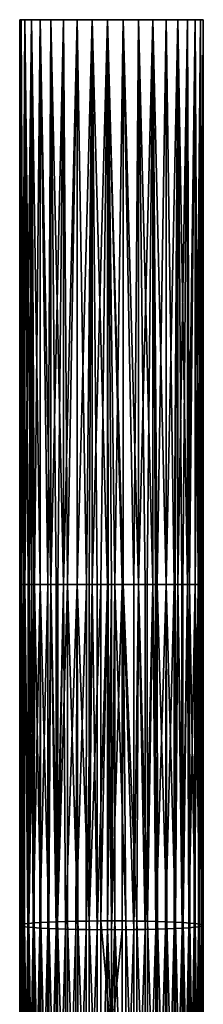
# Model space of a CAD drawing. Header units: inches. Extents: x 1 to 213, y 1 to 674.
# Tile 256 of 256: x 104 to 110, y 639 to 674. Entities that reach past the tile are written whole.
import ezdxf

# ---------------------------------------------------------------- set-up
doc = ezdxf.new("R2010")
doc.units = ezdxf.units.IN
doc.header["$MEASUREMENT"] = 0
doc.layers.get('0').update_dxf_attribs({"true_color": 0x5890e1})

msp = doc.modelspace()

# ---------------------------------------------------------------- meshes
at = {"color": 114, "true_color": 0x1bb158}
mesh = msp.add_polyface(dxfattribs=at)
corners = [(103.735, 673.97, 61.985), (103.735, 653.97, 61.985), (103.781, 673.97, 62.534), (103.759, 653.97, 62.273), (103.781, 653.97, 62.534), (103.813, 653.97, 62.655), (103.92, 673.97, 63.067), (103.92, 653.97, 63.067), (104.147, 673.97, 63.57), (104.068, 653.97, 63.393), (104.147, 653.97, 63.57), (104.261, 653.97, 63.738), (104.456, 673.97, 64.026), (105.281, 673.97, 64.752), (105.281, 653.97, 64.752), (105.426, 653.97, 64.825), (105.773, 673.97, 65), (105.773, 653.97, 65), (106.3, 673.97, 65.162), (106.3, 653.97, 65.162), (106.847, 673.97, 65.232), (107.106, 653.97, 65.227), (107.397, 673.97, 65.208), (107.936, 653.97, 65.092), (108.448, 673.97, 64.887), (107.936, 673.97, 65.092), (108.448, 653.97, 64.887), (108.604, 653.97, 64.79), (108.917, 673.97, 64.598), (108.917, 653.97, 64.598), (109.331, 673.97, 64.233), (109.331, 653.97, 64.233), (109.677, 673.97, 63.805), (109.51, 653.97, 64.012), (109.677, 653.97, 63.805), (109.748, 653.97, 63.678), (109.946, 673.97, 63.323), (109.946, 653.97, 63.323), (110.13, 673.97, 62.804), (110.13, 653.97, 62.804), (110.223, 673.97, 62.26), (110.181, 653.97, 62.508), (110.223, 653.97, 62.26), (110.223, 653.97, 62.097), (110.223, 673.97, 61.709), (110.223, 653.97, 61.709), (110.13, 673.97, 61.166), (110.155, 653.97, 61.314), (110.13, 653.97, 61.166), (110.05, 653.97, 60.939), (109.331, 673.97, 59.736), (109.331, 653.97, 59.736), (109.198, 653.97, 59.618), (108.917, 673.97, 59.372), (108.917, 653.97, 59.372), (108.448, 673.97, 59.083), (108.448, 653.97, 59.083), (107.936, 673.97, 58.877), (107.776, 653.97, 58.842), (107.397, 673.97, 58.761), (107.397, 653.97, 58.761), (106.847, 673.97, 58.738), (106.847, 653.97, 58.738), (106.3, 673.97, 58.808), (106.476, 653.97, 58.785), (106.3, 653.97, 58.808), (106.094, 653.97, 58.871), (105.281, 653.97, 59.217), (104.837, 673.97, 59.545), (105.281, 673.97, 59.217), (104.837, 653.97, 59.545), (104.733, 653.97, 59.654), (104.456, 673.97, 59.943), (104.456, 653.97, 59.943), (104.147, 673.97, 60.4), (104.147, 653.97, 60.4), (103.92, 673.97, 60.902), (103.882, 653.97, 61.05), (103.781, 673.97, 61.435), (103.781, 653.97, 61.435), (103.744, 653.97, 61.873)]
mesh.append_faces([[corners[k] for k in face] for face in [(0, 1, 2, 0), (2, 1, 3, 2), (2, 4, 5, 2), (2, 5, 6, 2), (6, 7, 8, 6), (8, 7, 9, 8), (8, 10, 11, 8), (8, 11, 12, 8), (13, 14, 15, 13), (16, 17, 18, 16), (18, 19, 20, 18), (20, 21, 22, 20), (23, 24, 25, 23), (24, 26, 27, 24), (28, 29, 30, 28), (30, 31, 32, 30), (32, 31, 33, 32), (32, 34, 35, 32), (36, 37, 38, 36), (38, 39, 40, 38), (40, 39, 41, 40), (40, 42, 43, 40), (44, 45, 46, 44), (46, 45, 47, 46), (46, 48, 49, 46), (50, 51, 52, 50), (53, 54, 55, 53), (55, 56, 57, 55), (57, 58, 59, 57), (59, 60, 61, 59), (61, 62, 63, 61), (63, 62, 64, 63), (63, 65, 66, 63), (67, 68, 69, 67), (68, 70, 71, 68), (72, 73, 74, 72), (74, 75, 76, 74), (76, 77, 78, 76), (78, 77, 79, 78), (78, 79, 0, 78), (0, 79, 80, 0), (0, 80, 1, 0)]], dxfattribs={"vtx3": -1, "color": 114})
mesh = msp.add_polyface(dxfattribs=at)
corners = [(105.281, 673.97, 64.752), (105.773, 673.97, 65), (107.936, 673.97, 58.877), (106.3, 673.97, 65.162), (109.331, 673.97, 59.736), (108.917, 673.97, 59.372), (108.917, 673.97, 64.598), (106.847, 673.97, 58.738), (106.3, 673.97, 58.808), (104.837, 673.97, 64.424), (105.773, 673.97, 58.969), (105.281, 673.97, 59.217), (106.847, 673.97, 65.232), (107.397, 673.97, 65.208), (107.936, 673.97, 65.092), (108.448, 673.97, 64.887), (108.448, 673.97, 59.083), (107.397, 673.97, 58.761), (104.837, 673.97, 59.545), (104.456, 673.97, 59.943), (104.147, 673.97, 60.4), (109.677, 673.97, 60.165), (109.331, 673.97, 64.233), (109.677, 673.97, 63.805), (103.92, 673.97, 60.902), (103.781, 673.97, 61.435), (103.735, 673.97, 61.985), (103.781, 673.97, 62.534), (103.92, 673.97, 63.067), (104.147, 673.97, 63.57), (104.456, 673.97, 64.026), (109.946, 673.97, 63.323), (110.13, 673.97, 62.804), (110.223, 673.97, 62.26), (110.223, 673.97, 61.709), (110.13, 673.97, 61.166), (109.946, 673.97, 60.646), (105.426, 653.97, 64.825), (108.604, 653.97, 64.79), (109.748, 653.97, 63.678), (110.223, 653.97, 62.097), (110.05, 653.97, 60.939), (109.198, 653.97, 59.618), (106.094, 653.97, 58.871), (104.733, 653.97, 59.654)]
mesh.append_faces([[corners[k] for k in face] for face in [(0, 1, 2, 0), (2, 1, 3, 2), (4, 5, 6, 4), (7, 8, 9, 7), (9, 8, 10, 9), (9, 10, 11, 9), (3, 12, 2, 3), (2, 12, 13, 2), (2, 13, 14, 2), (14, 15, 2, 14), (2, 15, 6, 2), (2, 6, 16, 2), (16, 6, 5, 16), (0, 2, 9, 0), (9, 2, 17, 9), (9, 17, 7, 9), (11, 18, 9, 11), (9, 18, 19, 9), (9, 19, 20, 9), (4, 6, 21, 4), (21, 6, 22, 21), (21, 22, 23, 21), (20, 24, 25, 20), (25, 26, 20, 25), (20, 26, 27, 20), (20, 27, 28, 20), (28, 29, 20, 28), (20, 29, 30, 20), (20, 30, 9, 20), (23, 31, 21, 23), (21, 31, 32, 21), (21, 32, 33, 21), (33, 34, 21, 33), (21, 34, 35, 21), (21, 35, 36, 21), (0, 37, 1, 0), (15, 38, 6, 15), (23, 39, 31, 23), (33, 40, 34, 33), (35, 41, 36, 35), (4, 42, 5, 4), (8, 43, 10, 8), (18, 44, 19, 18)]], dxfattribs={"vtx3": -1, "color": 114})
mesh = msp.add_polyface(dxfattribs=at)
corners = [(106.847, 653.97, 65.232), (106.605, 653.97, 65.201), (106.604, 642.055, 65.506), (105.773, 653.97, 58.969), (105.36, 641.764, 59.471), (105.281, 653.97, 59.217), (105.024, 641.775, 59.693), (105.031, 653.97, 59.402), (104.837, 653.97, 59.545), (104.726, 641.787, 59.948), (104.733, 653.97, 59.654), (104.451, 641.802, 60.25), (104.456, 653.97, 59.943), (104.213, 641.818, 60.587), (104.22, 653.97, 60.291), (104.147, 653.97, 60.4), (104.019, 641.835, 60.954), (104.03, 653.97, 60.659), (103.92, 653.97, 60.902), (103.873, 641.854, 61.346), (103.882, 653.97, 61.05), (103.777, 641.874, 61.758), (103.781, 653.97, 61.435), (103.737, 641.894, 62.17), (103.744, 653.97, 61.873), (103.813, 653.97, 62.655), (103.781, 653.97, 62.534), (103.748, 641.913, 62.571), (103.909, 641.95, 63.33), (103.92, 653.97, 63.067), (104.058, 641.968, 63.694), (104.068, 653.97, 63.393), (105.426, 653.97, 64.825), (105.281, 653.97, 64.752), (105.076, 642.026, 64.91), (105.795, 642.045, 65.304), (105.773, 653.97, 65), (106.192, 642.051, 65.431), (106.194, 653.97, 65.129), (106.985, 642.059, 65.626), (106.985, 653.97, 65.235), (103.759, 653.97, 62.273), (103.781, 673.97, 62.534), (104.147, 653.97, 63.57), (104.147, 673.97, 63.57), (105.083, 653.97, 64.606), (105.281, 673.97, 64.752), (104.837, 653.97, 64.424), (106.3, 673.97, 65.162), (106.847, 673.97, 65.232), (108.248, 653.97, 64.967), (108.448, 673.97, 64.887), (107.936, 653.97, 65.092), (108.448, 653.97, 64.887), (108.917, 653.97, 64.598), (109.238, 653.97, 64.315), (109.331, 673.97, 64.233), (109.51, 653.97, 64.012), (109.677, 653.97, 63.805), (109.677, 673.97, 63.805), (109.946, 653.97, 63.323), (110.089, 653.97, 62.919), (110.13, 673.97, 62.804), (110.181, 653.97, 62.508), (110.223, 653.97, 62.26), (110.223, 673.97, 62.26), (110.155, 653.97, 61.314), (110.13, 653.97, 61.166), (110.13, 673.97, 61.166), (108.917, 653.97, 59.372), (108.544, 653.97, 59.142), (108.448, 673.97, 59.083), (108.17, 653.97, 58.971), (107.936, 653.97, 58.877), (107.936, 673.97, 58.877), (106.985, 653.97, 58.735), (106.863, 653.97, 58.737), (106.847, 673.97, 58.738), (104.147, 673.97, 60.4), (103.92, 673.97, 60.902), (107.106, 653.97, 65.227), (109.198, 653.97, 59.618), (108.893, 641.773, 59.655), (108.548, 641.762, 59.436), (108.448, 653.97, 59.083)]
mesh.append_faces([[corners[k] for k in face] for face in [(0, 1, 2, 0), (3, 4, 5, 3), (5, 6, 7, 5), (7, 6, 8, 7), (8, 9, 10, 8), (10, 11, 12, 10), (12, 13, 14, 12), (14, 13, 15, 14), (15, 16, 17, 15), (17, 16, 18, 17), (18, 19, 20, 18), (20, 21, 22, 20), (22, 23, 24, 22), (25, 26, 27, 25), (25, 28, 29, 25), (29, 30, 31, 29), (32, 33, 34, 32), (32, 35, 36, 32), (36, 37, 38, 36), (0, 39, 40, 0), (41, 26, 42, 41), (31, 43, 44, 31), (45, 46, 47, 45), (45, 33, 46, 45), (36, 38, 48, 36), (0, 40, 49, 0), (50, 51, 52, 50), (50, 53, 51, 50), (54, 55, 56, 54), (57, 58, 59, 57), (60, 61, 62, 60), (63, 64, 65, 63), (66, 67, 68, 66), (69, 70, 71, 69), (72, 73, 74, 72), (75, 76, 77, 75), (12, 14, 78, 12), (17, 18, 79, 17), (80, 40, 39, 80), (81, 82, 69, 81), (69, 83, 70, 69), (70, 83, 84, 70)]], dxfattribs={"vtx3": -1, "color": 114})
mesh = msp.add_polyface(dxfattribs=at)
corners = [(103.92, 673.97, 63.067), (103.813, 653.97, 62.655), (103.92, 653.97, 63.067), (104.456, 673.97, 64.026), (104.261, 653.97, 63.738), (104.456, 653.97, 64.026), (104.837, 653.97, 64.424), (105.281, 673.97, 64.752), (104.837, 673.97, 64.424), (105.773, 673.97, 65), (105.426, 653.97, 64.825), (105.773, 653.97, 65), (106.3, 673.97, 65.162), (106.194, 653.97, 65.129), (106.3, 653.97, 65.162), (106.847, 673.97, 65.232), (106.605, 653.97, 65.201), (106.847, 653.97, 65.232), (106.985, 653.97, 65.235), (107.106, 653.97, 65.227), (107.397, 673.97, 65.208), (107.397, 653.97, 65.208), (107.936, 653.97, 65.092), (107.936, 673.97, 65.092), (108.917, 673.97, 64.598), (108.604, 653.97, 64.79), (108.917, 653.97, 64.598), (109.331, 673.97, 64.233), (109.238, 653.97, 64.315), (109.331, 653.97, 64.233), (109.946, 673.97, 63.323), (109.748, 653.97, 63.678), (109.946, 653.97, 63.323), (110.13, 673.97, 62.804), (110.089, 653.97, 62.919), (110.13, 653.97, 62.804), (110.223, 673.97, 61.709), (110.223, 653.97, 62.097), (110.223, 653.97, 61.709), (109.946, 673.97, 60.646), (110.05, 653.97, 60.939), (109.946, 653.97, 60.646), (109.677, 653.97, 60.165), (109.472, 653.97, 59.911), (109.331, 673.97, 59.736), (109.677, 673.97, 60.165), (109.331, 653.97, 59.736), (108.917, 673.97, 59.372), (109.198, 653.97, 59.618), (108.917, 653.97, 59.372), (108.448, 673.97, 59.083), (108.544, 653.97, 59.142), (108.448, 653.97, 59.083), (107.936, 673.97, 58.877), (108.17, 653.97, 58.971), (107.936, 653.97, 58.877), (107.776, 653.97, 58.842), (107.397, 673.97, 58.761), (107.397, 653.97, 58.761), (106.847, 673.97, 58.738), (107.366, 653.97, 58.759), (106.985, 653.97, 58.735), (106.863, 653.97, 58.737), (106.847, 653.97, 58.738), (106.476, 653.97, 58.785), (106.3, 653.97, 58.808), (106.3, 673.97, 58.808), (105.773, 673.97, 58.969), (106.094, 653.97, 58.871), (105.773, 653.97, 58.969), (105.281, 653.97, 59.217), (105.031, 653.97, 59.402), (104.837, 673.97, 59.545), (105.281, 673.97, 59.217), (104.837, 653.97, 59.545), (104.456, 673.97, 59.943), (104.733, 653.97, 59.654), (104.456, 653.97, 59.943), (104.147, 673.97, 60.4), (104.22, 653.97, 60.291), (104.147, 653.97, 60.4), (103.92, 673.97, 60.902), (104.03, 653.97, 60.659), (103.92, 653.97, 60.902), (103.882, 653.97, 61.05)]
mesh.append_faces([[corners[k] for k in face] for face in [(0, 1, 2, 0), (3, 4, 5, 3), (3, 5, 6, 3), (6, 7, 8, 6), (6, 8, 3, 6), (9, 10, 11, 9), (12, 13, 14, 12), (15, 14, 16, 15), (15, 16, 17, 15), (15, 18, 19, 15), (20, 19, 21, 20), (20, 21, 22, 20), (22, 23, 20, 22), (24, 25, 26, 24), (27, 28, 29, 27), (30, 31, 32, 30), (33, 34, 35, 33), (36, 37, 38, 36), (39, 40, 41, 39), (39, 41, 42, 39), (43, 44, 42, 43), (42, 44, 45, 42), (42, 45, 39, 42), (43, 46, 44, 43), (47, 48, 49, 47), (50, 51, 52, 50), (53, 52, 54, 53), (53, 55, 56, 53), (57, 56, 58, 57), (59, 58, 60, 59), (59, 60, 61, 59), (59, 62, 63, 59), (64, 65, 66, 64), (67, 68, 69, 67), (67, 69, 70, 67), (71, 72, 70, 71), (70, 73, 67, 70), (71, 74, 72, 71), (75, 76, 77, 75), (78, 79, 80, 78), (81, 80, 82, 81), (81, 83, 84, 81)]], dxfattribs={"vtx3": -1, "color": 114})
mesh = msp.add_polyface(dxfattribs=at)
corners = [(106.863, 653.97, 58.737), (106.985, 653.97, 58.735), (106.844, 641.746, 59.115), (106.847, 653.97, 58.738), (106.474, 641.745, 59.077), (106.476, 653.97, 58.785), (106.3, 653.97, 58.808), (106.09, 641.749, 59.162), (106.094, 653.97, 58.871), (105.717, 641.755, 59.293), (105.773, 653.97, 58.969), (105.36, 641.764, 59.471), (105.281, 653.97, 59.217), (105.024, 641.775, 59.693), (104.837, 653.97, 59.545), (104.726, 641.787, 59.948), (104.733, 653.97, 59.654), (104.451, 641.802, 60.25), (104.456, 653.97, 59.943), (104.213, 641.818, 60.587), (104.147, 653.97, 60.4), (104.019, 641.835, 60.954), (103.92, 653.97, 60.902), (103.873, 641.854, 61.346), (103.882, 653.97, 61.05), (103.777, 641.874, 61.758), (103.781, 653.97, 61.435), (103.737, 641.894, 62.17), (103.748, 641.913, 62.571), (103.781, 653.97, 62.534), (103.759, 653.97, 62.273), (103.735, 653.97, 61.985), (103.744, 653.97, 61.873), (103.813, 653.97, 62.655), (103.805, 641.932, 62.954), (103.909, 641.95, 63.33), (103.92, 653.97, 63.067), (104.058, 641.968, 63.694), (105.076, 642.026, 64.91), (105.281, 653.97, 64.752), (105.083, 653.97, 64.606), (104.837, 653.97, 64.424), (105.422, 642.037, 65.129), (105.426, 653.97, 64.825), (105.795, 642.045, 65.304), (105.773, 653.97, 65), (106.192, 642.051, 65.431), (106.604, 642.055, 65.506), (106.605, 653.97, 65.201), (106.3, 653.97, 65.162), (106.194, 653.97, 65.129), (106.985, 642.059, 65.626), (106.847, 653.97, 65.232), (104.488, 642, 64.361), (104.765, 642.014, 64.654), (104.456, 653.97, 64.026), (104.261, 653.97, 63.738), (104.252, 641.984, 64.04), (104.147, 653.97, 63.57), (104.068, 653.97, 63.393), (107.495, 642.054, 65.489), (107.106, 653.97, 65.227), (107.107, 642.056, 65.527), (107.366, 653.97, 58.759), (106.985, 641.746, 59.125)]
mesh.append_faces([[corners[k] for k in face] for face in [(0, 1, 2, 0), (0, 2, 3, 0), (3, 2, 4, 3), (3, 4, 5, 3), (5, 4, 6, 5), (6, 4, 7, 6), (6, 7, 8, 6), (8, 7, 9, 8), (8, 9, 10, 8), (10, 9, 11, 10), (12, 11, 13, 12), (14, 13, 15, 14), (16, 15, 17, 16), (18, 17, 19, 18), (20, 19, 21, 20), (22, 21, 23, 22), (24, 23, 25, 24), (26, 25, 27, 26), (28, 29, 30, 28), (27, 30, 31, 27), (27, 31, 32, 27), (33, 34, 35, 33), (36, 35, 37, 36), (38, 39, 40, 38), (38, 40, 41, 38), (38, 42, 43, 38), (43, 42, 44, 43), (45, 44, 46, 45), (47, 48, 46, 47), (46, 48, 49, 46), (46, 49, 50, 46), (47, 51, 52, 47), (53, 54, 55, 53), (53, 55, 56, 53), (57, 53, 56, 57), (37, 56, 58, 37), (37, 58, 59, 37), (54, 38, 41, 54), (54, 41, 55, 54), (60, 61, 62, 60), (62, 61, 51, 62), (63, 64, 1, 63)]], dxfattribs={"vtx3": -1, "color": 114})
mesh = msp.add_polyface(dxfattribs=at)
corners = [(106.844, 641.746, 59.115), (106.985, 653.97, 58.735), (106.985, 641.746, 59.125), (106.985, 637.919, 59.247), (103.748, 641.913, 62.571), (103.759, 653.97, 62.273), (103.737, 641.894, 62.17), (103.805, 641.932, 62.954), (103.813, 653.97, 62.655), (105.076, 642.026, 64.91), (105.422, 630.138, 65.953), (105.422, 642.037, 65.129), (105.795, 630.153, 66.127), (105.795, 642.045, 65.304), (106.192, 630.165, 66.254), (106.192, 642.051, 65.431), (106.604, 630.171, 66.33), (106.604, 642.055, 65.506), (106.985, 637.832, 65.765), (106.985, 642.059, 65.626), (104.765, 630.096, 65.479), (104.765, 642.014, 64.654), (104.488, 642, 64.361), (104.488, 630.07, 65.188), (104.252, 641.984, 64.04), (104.261, 653.97, 63.738), (104.058, 641.968, 63.694), (105.076, 630.118, 65.735), (107.107, 642.056, 65.527), (110.097, 641.945, 63.219), (109.946, 653.97, 63.323), (109.95, 641.964, 63.611), (109.748, 653.97, 63.678), (109.756, 641.981, 63.979), (110.192, 641.925, 62.807), (110.13, 653.97, 62.804), (110.164, 641.867, 61.611), (110.223, 653.97, 61.709), (110.222, 641.886, 61.994), (110.223, 653.97, 62.097), (110.233, 641.905, 62.395), (110.223, 653.97, 62.26), (109.717, 641.815, 60.526), (109.946, 653.97, 60.646), (109.911, 641.832, 60.871), (110.05, 653.97, 60.939), (110.061, 641.849, 61.235), (110.13, 653.97, 61.166), (109.519, 630.065, 65.142), (109.519, 641.997, 64.315), (109.243, 642.012, 64.617), (109.243, 630.092, 65.443), (108.945, 642.024, 64.872), (108.945, 630.115, 65.697), (108.61, 642.035, 65.094), (108.61, 630.135, 65.918), (108.252, 642.044, 65.272), (108.252, 630.15, 66.096), (107.879, 642.05, 65.404), (107.879, 630.162, 66.227), (107.495, 642.054, 65.489), (107.495, 630.17, 66.312), (108.893, 641.773, 59.655), (108.548, 629.632, 60.277), (108.548, 641.762, 59.436), (108.174, 629.616, 60.102), (108.174, 641.754, 59.262), (107.778, 629.605, 59.976), (107.778, 641.748, 59.134), (107.366, 629.598, 59.9), (107.366, 641.744, 59.059), (107.366, 653.97, 58.759), (109.481, 641.799, 60.204), (109.204, 641.785, 59.911), (109.331, 653.97, 59.736), (109.677, 653.97, 60.165), (109.198, 653.97, 59.618)]
mesh.append_faces([[corners[k] for k in face] for face in [(0, 1, 2, 0), (0, 2, 3, 0), (4, 5, 6, 4), (4, 7, 8, 4), (9, 10, 11, 9), (11, 10, 12, 11), (11, 12, 13, 11), (13, 12, 14, 13), (13, 14, 15, 13), (15, 14, 16, 15), (15, 16, 17, 15), (17, 18, 19, 17), (20, 21, 22, 20), (23, 22, 24, 23), (24, 25, 26, 24), (27, 9, 21, 27), (28, 19, 18, 28), (29, 30, 31, 29), (31, 32, 33, 31), (34, 35, 29, 34), (36, 37, 38, 36), (38, 39, 40, 38), (40, 41, 34, 40), (42, 43, 44, 42), (44, 45, 46, 44), (46, 47, 36, 46), (48, 49, 50, 48), (51, 50, 52, 51), (53, 52, 54, 53), (55, 54, 56, 55), (57, 56, 58, 57), (59, 58, 60, 59), (61, 60, 28, 61), (62, 63, 64, 62), (64, 65, 66, 64), (66, 67, 68, 66), (68, 69, 70, 68), (70, 3, 2, 70), (70, 2, 71, 70), (72, 73, 74, 72), (42, 72, 75, 42), (73, 62, 76, 73)]], dxfattribs={"vtx3": -1, "color": 114})
mesh = msp.add_polyface(dxfattribs=at)
corners = [(109.481, 641.799, 60.204), (109.472, 653.97, 59.911), (109.677, 653.97, 60.165), (108.252, 642.044, 65.272), (107.936, 653.97, 65.092), (107.879, 642.05, 65.404), (107.397, 653.97, 65.208), (107.495, 642.054, 65.489), (107.106, 653.97, 65.227), (109.243, 642.012, 64.617), (108.917, 653.97, 64.598), (108.945, 642.024, 64.872), (108.604, 653.97, 64.79), (108.61, 642.035, 65.094), (108.448, 653.97, 64.887), (108.248, 653.97, 64.967), (109.519, 641.997, 64.315), (109.331, 653.97, 64.233), (109.238, 653.97, 64.315), (109.95, 641.964, 63.611), (109.946, 653.97, 63.323), (109.748, 653.97, 63.678), (109.756, 641.981, 63.979), (109.677, 653.97, 63.805), (109.51, 653.97, 64.012), (110.097, 641.945, 63.219), (110.13, 653.97, 62.804), (110.089, 653.97, 62.919), (110.222, 641.886, 61.994), (110.223, 653.97, 61.709), (110.223, 653.97, 62.097), (110.233, 641.905, 62.395), (110.223, 653.97, 62.26), (110.192, 641.925, 62.807), (110.181, 653.97, 62.508), (109.911, 641.832, 60.871), (109.946, 653.97, 60.646), (110.05, 653.97, 60.939), (110.061, 641.849, 61.235), (110.13, 653.97, 61.166), (110.164, 641.867, 61.611), (110.155, 653.97, 61.314), (108.917, 653.97, 59.372), (108.893, 641.773, 59.655), (108.548, 641.762, 59.436), (108.448, 653.97, 59.083), (108.174, 641.754, 59.262), (108.17, 653.97, 58.971), (107.936, 653.97, 58.877), (107.778, 641.748, 59.134), (107.776, 653.97, 58.842), (107.397, 653.97, 58.761), (107.366, 641.744, 59.059), (107.366, 653.97, 58.759), (109.331, 653.97, 59.736), (109.717, 641.815, 60.526), (109.204, 641.785, 59.911), (109.198, 653.97, 59.618)]
mesh.append_faces([[corners[k] for k in face] for face in [(0, 1, 2, 0), (3, 4, 5, 3), (5, 4, 6, 5), (5, 6, 7, 5), (7, 6, 8, 7), (9, 10, 11, 9), (11, 10, 12, 11), (11, 12, 13, 11), (13, 12, 14, 13), (13, 14, 3, 13), (3, 14, 15, 3), (3, 15, 4, 3), (16, 17, 9, 16), (9, 17, 18, 9), (9, 18, 10, 9), (19, 20, 21, 19), (22, 21, 23, 22), (22, 23, 16, 22), (16, 23, 24, 16), (16, 24, 17, 16), (25, 26, 27, 25), (25, 27, 20, 25), (28, 29, 30, 28), (31, 30, 32, 31), (33, 32, 34, 33), (33, 34, 26, 33), (35, 36, 37, 35), (38, 37, 39, 38), (40, 39, 41, 40), (40, 41, 29, 40), (42, 43, 44, 42), (45, 44, 46, 45), (45, 46, 47, 45), (47, 46, 48, 47), (48, 46, 49, 48), (48, 49, 50, 48), (50, 49, 51, 50), (51, 49, 52, 51), (51, 52, 53, 51), (0, 54, 1, 0), (55, 2, 36, 55), (56, 57, 54, 56)]], dxfattribs={"vtx3": -1, "color": 114})
mesh = msp.add_polyface(dxfattribs=at)
corners = [(104.252, 630.041, 64.867), (104.252, 641.984, 64.04), (104.058, 641.968, 63.694), (104.058, 630.01, 64.522), (103.909, 641.95, 63.33), (103.909, 629.978, 64.16), (103.805, 641.932, 62.954), (103.805, 629.945, 63.785), (103.748, 641.913, 62.571), (103.748, 629.911, 63.403), (103.737, 641.894, 62.17), (103.737, 629.875, 63.003), (103.777, 641.874, 61.758), (103.777, 629.838, 62.592), (103.873, 641.854, 61.346), (103.873, 629.802, 62.181), (104.019, 641.835, 60.954), (104.019, 629.767, 61.79), (104.213, 641.818, 60.587), (104.213, 629.734, 61.424), (104.451, 641.802, 60.25), (104.451, 629.704, 61.088), (104.726, 641.787, 59.948), (104.726, 629.677, 60.787), (105.024, 641.775, 59.693), (105.024, 629.655, 60.533), (105.36, 641.764, 59.471), (105.36, 629.635, 60.311), (105.717, 641.755, 59.293), (105.717, 629.619, 60.134), (106.09, 641.749, 59.162), (106.09, 629.608, 60.003), (106.474, 641.745, 59.077), (106.474, 629.6, 59.918), (106.844, 641.746, 59.115), (106.863, 629.597, 59.88), (106.985, 637.919, 59.247), (106.604, 630.171, 66.33), (106.985, 637.832, 65.765), (106.604, 642.055, 65.506), (105.076, 630.118, 65.735), (105.422, 630.138, 65.953), (105.076, 642.026, 64.91), (109.717, 629.729, 61.363), (109.717, 641.815, 60.526), (109.911, 641.832, 60.871), (109.911, 629.76, 61.707), (110.061, 641.849, 61.235), (110.061, 629.792, 62.07), (110.164, 641.867, 61.611), (110.164, 629.825, 62.445), (110.222, 641.886, 61.994), (110.222, 629.859, 62.827), (110.233, 641.905, 62.395), (110.233, 629.895, 63.227), (110.192, 641.925, 62.807), (110.192, 629.931, 63.638), (110.097, 641.945, 63.219), (110.097, 629.968, 64.049), (109.95, 641.964, 63.611), (109.95, 630.003, 64.44), (109.756, 641.981, 63.979), (109.756, 630.036, 64.806), (109.519, 641.997, 64.315), (108.61, 630.135, 65.918), (108.252, 642.044, 65.272), (108.252, 630.15, 66.096), (107.879, 642.05, 65.404), (107.879, 630.162, 66.227), (107.495, 642.054, 65.489), (107.495, 630.17, 66.312), (107.107, 642.056, 65.527), (107.107, 630.173, 66.35), (108.548, 641.762, 59.436), (108.548, 629.632, 60.277), (108.174, 629.616, 60.102), (108.174, 641.754, 59.262), (107.778, 629.605, 59.976), (107.778, 641.748, 59.134), (107.366, 629.598, 59.9), (107.366, 641.744, 59.059), (109.204, 629.674, 60.75), (109.204, 641.785, 59.911), (109.481, 641.799, 60.204), (109.481, 629.7, 61.042), (108.893, 629.651, 60.495), (108.893, 641.773, 59.655)]
mesh.append_faces([[corners[k] for k in face] for face in [(0, 1, 2, 0), (3, 2, 4, 3), (5, 4, 6, 5), (7, 6, 8, 7), (9, 8, 10, 9), (11, 10, 12, 11), (13, 12, 14, 13), (15, 14, 16, 15), (17, 16, 18, 17), (19, 18, 20, 19), (21, 20, 22, 21), (23, 22, 24, 23), (25, 24, 26, 25), (27, 26, 28, 27), (29, 28, 30, 29), (31, 30, 32, 31), (33, 32, 34, 33), (35, 34, 36, 35), (37, 38, 39, 37), (40, 41, 42, 40), (43, 44, 45, 43), (46, 45, 47, 46), (48, 47, 49, 48), (50, 49, 51, 50), (52, 51, 53, 52), (54, 53, 55, 54), (56, 55, 57, 56), (58, 57, 59, 58), (60, 59, 61, 60), (62, 61, 63, 62), (64, 65, 66, 64), (66, 67, 68, 66), (68, 69, 70, 68), (70, 71, 72, 70), (72, 71, 38, 72), (73, 74, 75, 73), (76, 75, 77, 76), (78, 77, 79, 78), (79, 36, 80, 79), (81, 82, 83, 81), (84, 83, 44, 84), (85, 86, 82, 85)]], dxfattribs={"vtx3": -1, "color": 114})
mesh = msp.add_polyface(dxfattribs=at)
corners = [(104.488, 630.07, 65.188), (104.252, 641.984, 64.04), (104.252, 630.041, 64.867), (104.058, 641.968, 63.694), (104.058, 630.01, 64.522), (103.909, 641.95, 63.33), (103.909, 629.978, 64.16), (103.805, 641.932, 62.954), (103.805, 629.945, 63.785), (103.748, 641.913, 62.571), (103.748, 629.911, 63.403), (103.737, 641.894, 62.17), (103.737, 629.875, 63.003), (103.777, 641.874, 61.758), (103.777, 629.838, 62.592), (103.873, 641.854, 61.346), (103.873, 629.802, 62.181), (104.019, 641.835, 60.954), (104.019, 629.767, 61.79), (104.213, 641.818, 60.587), (104.213, 629.734, 61.424), (104.451, 641.802, 60.25), (104.451, 629.704, 61.088), (104.726, 641.787, 59.948), (104.726, 629.677, 60.787), (105.024, 641.775, 59.693), (105.024, 629.655, 60.533), (105.36, 641.764, 59.471), (105.36, 629.635, 60.311), (105.717, 641.755, 59.293), (105.717, 629.619, 60.134), (106.09, 641.749, 59.162), (106.09, 629.608, 60.003), (106.474, 641.745, 59.077), (106.474, 629.6, 59.918), (106.844, 641.746, 59.115), (106.863, 629.597, 59.88), (106.985, 637.919, 59.247), (106.985, 629.606, 59.988), (106.604, 630.171, 66.33), (106.985, 630.182, 66.454), (106.985, 637.832, 65.765), (104.765, 630.096, 65.479), (105.076, 630.118, 65.735), (104.765, 642.014, 64.654), (104.488, 642, 64.361), (107.107, 630.173, 66.35), (106.985, 621.52, 67.235), (109.481, 629.7, 61.042), (109.717, 641.815, 60.526), (109.717, 629.729, 61.363), (109.911, 641.832, 60.871), (109.911, 629.76, 61.707), (110.061, 641.849, 61.235), (110.061, 629.792, 62.07), (110.164, 641.867, 61.611), (110.164, 629.825, 62.445), (110.222, 641.886, 61.994), (110.222, 629.859, 62.827), (110.233, 641.905, 62.395), (110.233, 629.895, 63.227), (110.192, 641.925, 62.807), (110.192, 629.931, 63.638), (110.097, 641.945, 63.219), (110.097, 629.968, 64.049), (109.95, 641.964, 63.611), (109.95, 630.003, 64.44), (109.756, 641.981, 63.979), (109.756, 630.036, 64.806), (109.519, 641.997, 64.315), (109.519, 630.065, 65.142), (109.243, 642.012, 64.617), (109.243, 630.092, 65.443), (108.945, 642.024, 64.872), (108.945, 630.115, 65.697), (108.61, 642.035, 65.094), (108.61, 630.135, 65.918), (107.366, 629.598, 59.9), (109.204, 629.674, 60.75), (108.893, 629.651, 60.495), (109.204, 641.785, 59.911), (109.481, 641.799, 60.204), (108.548, 629.632, 60.277), (108.893, 641.773, 59.655)]
mesh.append_faces([[corners[k] for k in face] for face in [(0, 1, 2, 0), (2, 3, 4, 2), (4, 5, 6, 4), (6, 7, 8, 6), (8, 9, 10, 8), (10, 11, 12, 10), (12, 13, 14, 12), (14, 15, 16, 14), (16, 17, 18, 16), (18, 19, 20, 18), (20, 21, 22, 20), (22, 23, 24, 22), (24, 25, 26, 24), (26, 27, 28, 26), (28, 29, 30, 28), (30, 31, 32, 30), (32, 33, 34, 32), (34, 35, 36, 34), (36, 37, 38, 36), (39, 40, 41, 39), (42, 43, 44, 42), (0, 42, 45, 0), (46, 40, 47, 46), (48, 49, 50, 48), (50, 51, 52, 50), (52, 53, 54, 52), (54, 55, 56, 54), (56, 57, 58, 56), (58, 59, 60, 58), (60, 61, 62, 60), (62, 63, 64, 62), (64, 65, 66, 64), (66, 67, 68, 66), (68, 69, 70, 68), (70, 71, 72, 70), (72, 73, 74, 72), (74, 75, 76, 74), (46, 41, 40, 46), (77, 38, 37, 77), (78, 79, 80, 78), (48, 78, 81, 48), (79, 82, 83, 79)]], dxfattribs={"vtx3": -1, "color": 114})

doc.saveas('drawing.dxf')
